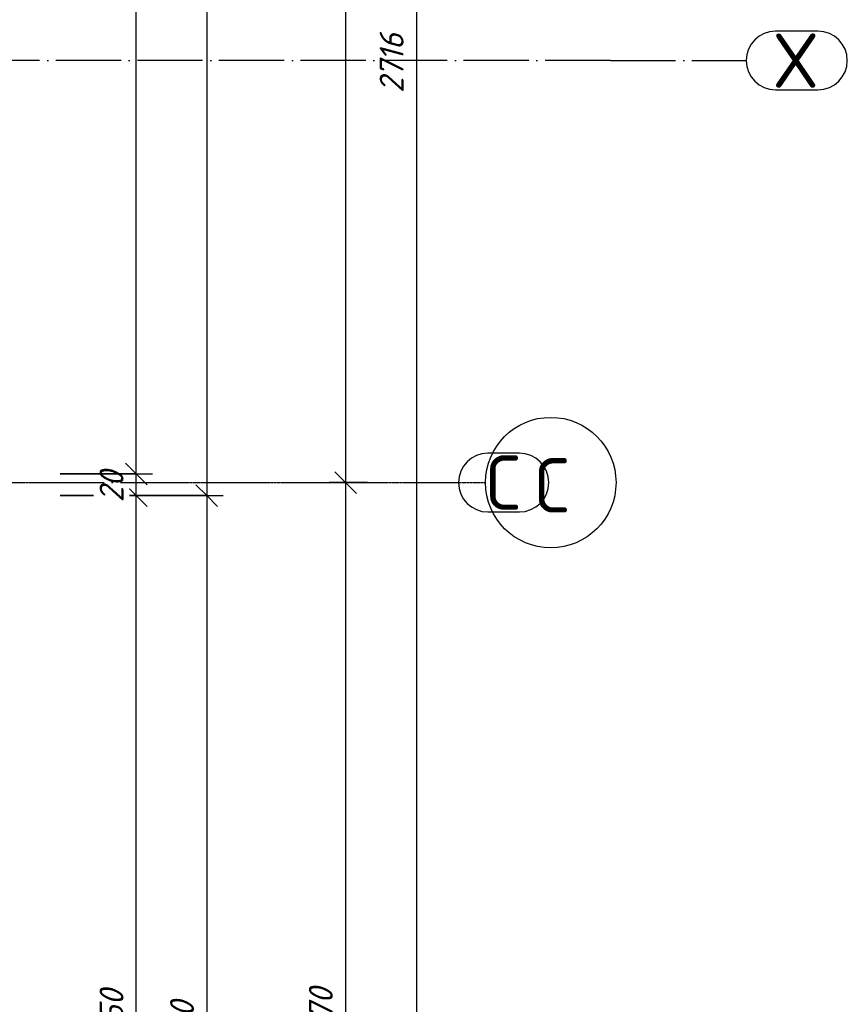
# Model space of a CAD drawing. Header units: millimetres. Extents: x -31438 to 37438, y -24900 to 14894.
# Tile 13 of 16: x 29824 to 37438, y -12760 to -3708. Entities that reach past the tile are written whole.
import ezdxf

# ---------------------------------------------------------------- set-up
doc = ezdxf.new("R2010")
doc.units = ezdxf.units.MM
doc.linetypes.add('ACAD_ISO04W100', pattern=[30, 24, -3, 0, -3])
doc.linetypes.add('Linia osi', pattern=[14, 6, -3, 2, -3])
for name, color, linetype, lineweight in [('A-ANNO-DIMS', 211, 'Continuous', 20), ('A-ANNO-DIMS-100', 211, 'Continuous', 20), ('S-GRID', 1, 'Continuous', 20), ('S-GRID-IDEN', 1, 'Continuous', 25)]:
    doc.layers.add(name, color=color, linetype=linetype, lineweight=lineweight)
doc.layers.add('AS_Siatki', color=72, linetype='Continuous')
doc.styles.add('GOST Common', font='GOST_Common.ttf', dxfattribs={"height": 500})
doc.styles.add('GOST Common_I', font='GOST_Common Italic.ttf', dxfattribs={"height": 220})
doc.dimstyles.new('Zasieczka', dxfattribs={"dimscale": 304.8, "dimtxt": 221.257299, "dimasz": 0.656168, "dimexe": 0.492126, "dimexo": 0.0625, "dimgap": 0.164042, "dimtad": 1, "dimdec": 0, "dimlfac": 0.1, "dimzin": 0, "dimdsep": 46, "dimtxsty": 'GOST Common_I', "dimblk1": 'OBLIQUE', "dimblk2": 'OBLIQUE', "dimsah": 1, "dimcen": 0.09, "dimdle": 0.492126, "dimadec": 1, "dimazin": 0, "dimtfac": 1, "dimtdec": 4, "dimtix": 1, "dimtmove": 0, "dimatfit": 3, "dimfxl": 2.296588, "dimfxlon": 1, "dimtvp": 1, "dimtfill": 1, "dimtolj": 1, "dimtzin": 0, "dimlwd": 25, "dimlwe": 25, "dimarcsym": 2})
doc.dimstyles.new('Zasieczka__BEZ_LW', dxfattribs={"dimscale": 304.8, "dimtxt": 221.257299, "dimasz": 0.656168, "dimexe": 0.492126, "dimexo": 0.0625, "dimgap": 0.164042, "dimtad": 1, "dimdec": 0, "dimlfac": 0.1, "dimzin": 0, "dimdsep": 46, "dimtxsty": 'GOST Common_I', "dimblk1": 'OBLIQUE', "dimblk2": 'OBLIQUE', "dimsah": 1, "dimcen": 0.09, "dimdle": 0.492126, "dimadec": 1, "dimazin": 0, "dimtfac": 1, "dimtdec": 4, "dimtix": 1, "dimtmove": 0, "dimatfit": 3, "dimfxl": 0.656168, "dimfxlon": 1, "dimtvp": 1, "dimtfill": 1, "dimtolj": 1, "dimtzin": 0, "dimlwd": 25, "dimlwe": 25, "dimarcsym": 2})

# ---------------------------------------------------------------- blocks, each defined once
blk = doc.blocks.new('Siatka - Oś 6mm-1781598-Fundamenty')
at = {"layer": 'S-GRID-IDEN'}
blk.add_circle((0, -0.01), 6, dxfattribs=at)
blk = doc.blocks.new('DIMBLOCK2-Fundamenty')
at = {"layer": 'A-ANNO-DIMS-100', "lineweight": 35, "transparency": 16777216}
for p, q in [((32822, 1436.1), (32722, 1536.1)), ((32822, 1436.1), (32922, 1336.1)), ((32822, -7963.9), (32722, -7863.9)), ((32822, -7963.9), (32922, -8063.9))]:
    blk.add_line(p, q, dxfattribs=at)
at = {"layer": 'A-ANNO-DIMS-100', "lineweight": 25, "transparency": 16777216}
for p, q in [((33022, 1436.1), (32672, 1436.1)), ((32822, 1436.1), (32822, -7963.9)), ((32822, 1436.1), (33022, 1436.1)), ((33022, -7963.9), (32672, -7963.9)), ((32822, -7963.9), (33022, -7963.9))]:
    blk.add_line(p, q, dxfattribs=at)
at = {"layer": 'A-ANNO-DIMS-100', "color": 0, "lineweight": 25, "transparency": 16777216, "insert": (32484.5, -3517), "char_height": 220, "width": 607.52, "attachment_point": 1, "rotation": 90, "line_spacing_factor": 1.022761, "style": 'GOST Common_I', "bg_fill": 3, "box_fill_scale": 1.25, "bg_fill_color": 256, "bg_fill_true_color": 13158600, "bg_fill_transparency": 0}
blk.add_mtext('940', dxfattribs=at)
blk = doc.blocks.new('_Oblique')
at = {"color": 0, "linetype": 'ByBlock', "lineweight": -2}
blk.add_line((-0.5, -0.5), (0.5, 0.5), dxfattribs=at)
blk = doc.blocks.new('DIMBLOCK3-Fundamenty')
at = {"layer": 'A-ANNO-DIMS-100', "lineweight": 35, "transparency": 16777216}
for p, q in [((32822, -7963.9), (32722, -7863.9)), ((32822, -7963.9), (32922, -8063.9)), ((32822, -17663.9), (32722, -17563.9)), ((32822, -17663.9), (32922, -17763.9))]:
    blk.add_line(p, q, dxfattribs=at)
at = {"layer": 'A-ANNO-DIMS-100', "lineweight": 25, "transparency": 16777216}
for p, q in [((33022, -7963.9), (32672, -7963.9)), ((32822, -7963.9), (32822, -17813.9)), ((32822, -7963.9), (33022, -7963.9)), ((33022, -17663.9), (32672, -17663.9)), ((32822, -17663.9), (33022, -17663.9))]:
    blk.add_line(p, q, dxfattribs=at)
at = {"layer": 'A-ANNO-DIMS-100', "color": 0, "lineweight": 25, "transparency": 16777216, "insert": (32484.5, -13055.8), "char_height": 220, "width": 580.519, "attachment_point": 1, "rotation": 90, "line_spacing_factor": 1.022761, "style": 'GOST Common_I', "bg_fill": 3, "box_fill_scale": 1.25, "bg_fill_color": 256, "bg_fill_true_color": 13158600, "bg_fill_transparency": 0}
blk.add_mtext('970', dxfattribs=at)
blk = doc.blocks.new('DIMBLOCK4-Fundamenty')
at = {"layer": 'A-ANNO-DIMS-100', "lineweight": 35, "transparency": 16777216}
for p, q in [((33472.9, 9496.1), (33372.9, 9596.1)), ((33472.9, 9496.1), (33572.9, 9396.1)), ((33472.9, -17663.9), (33372.9, -17563.9)), ((33472.9, -17663.9), (33572.9, -17763.9))]:
    blk.add_line(p, q, dxfattribs=at)
at = {"layer": 'A-ANNO-DIMS-100', "lineweight": 25, "transparency": 16777216}
for p, q in [((33472.9, 9646.1), (33472.9, -17813.9)), ((33672.9, 9496.1), (33322.9, 9496.1)), ((33472.9, 9496.1), (33672.9, 9496.1)), ((33672.9, -17663.9), (33322.9, -17663.9)), ((33472.9, -17663.9), (33672.9, -17663.9))]:
    blk.add_line(p, q, dxfattribs=at)
at = {"layer": 'A-ANNO-DIMS-100', "color": 0, "lineweight": 25, "transparency": 16777216, "insert": (33135.4, -4382), "char_height": 220, "width": 715.524, "attachment_point": 1, "rotation": 90, "line_spacing_factor": 1.022761, "style": 'GOST Common_I', "bg_fill": 3, "box_fill_scale": 1.25, "bg_fill_color": 256, "bg_fill_true_color": 13158600, "bg_fill_transparency": 0}
blk.add_mtext('2716', dxfattribs=at)
blk = doc.blocks.new('DIMBLOCK33-Fundamenty')
at = {"layer": 'A-ANNO-DIMS-100', "lineweight": 35, "transparency": 16777216}
for p, q in [((30896.4, -8083.9), (30796.4, -7983.9)), ((30896.4, -8083.9), (30996.4, -8183.9)), ((30896.4, -17585.2), (30796.4, -17485.2)), ((30896.4, -17585.2), (30996.4, -17685.2))]:
    blk.add_line(p, q, dxfattribs=at)
at = {"layer": 'A-ANNO-DIMS-100', "lineweight": 25, "transparency": 16777216}
for p, q in [((30196.4, -8083.9), (31046.4, -8083.9)), ((30896.4, -8083.9), (30196.4, -8083.9)), ((30896.4, -17585.2), (30896.4, -8083.9)), ((30196.4, -17585.2), (31046.4, -17585.2)), ((30896.4, -17585.2), (30196.4, -17585.2))]:
    blk.add_line(p, q, dxfattribs=at)
at = {"layer": 'A-ANNO-DIMS-100', "color": 0, "lineweight": 25, "transparency": 16777216, "insert": (30558.9, -13076.4), "char_height": 220, "width": 580.519, "attachment_point": 1, "rotation": 90, "line_spacing_factor": 1.022761, "style": 'GOST Common_I', "bg_fill": 3, "box_fill_scale": 1.25, "bg_fill_color": 256, "bg_fill_true_color": 13158600, "bg_fill_transparency": 0}
blk.add_mtext('950', dxfattribs=at)
blk = doc.blocks.new('DIMBLOCK34-Fundamenty')
at = {"layer": 'A-ANNO-DIMS-100', "lineweight": 35, "transparency": 16777216}
for p, q in [((30896.4, -7883.9), (30796.4, -7783.9)), ((30896.4, -7883.9), (30996.4, -7983.9)), ((30896.4, -8083.9), (30796.4, -7983.9)), ((30896.4, -8083.9), (30996.4, -8183.9))]:
    blk.add_line(p, q, dxfattribs=at)
at = {"layer": 'A-ANNO-DIMS-100', "lineweight": 25, "transparency": 16777216}
for p, q in [((30196.4, -7883.9), (31046.4, -7883.9)), ((30896.4, -7883.9), (30196.4, -7883.9)), ((30896.4, -8083.9), (30896.4, -7883.9)), ((30196.4, -8083.9), (31046.4, -8083.9)), ((30896.4, -8083.9), (30196.4, -8083.9))]:
    blk.add_line(p, q, dxfattribs=at)
at = {"layer": 'A-ANNO-DIMS-100', "color": 0, "lineweight": 25, "transparency": 16777216, "insert": (30558.9, -8145.1), "char_height": 220, "width": 387.013, "attachment_point": 1, "rotation": 90, "line_spacing_factor": 1.022761, "style": 'GOST Common_I', "bg_fill": 3, "box_fill_scale": 1.25, "bg_fill_color": 256, "bg_fill_true_color": 13158600, "bg_fill_transparency": 0}
blk.add_mtext('20', dxfattribs=at)
blk = doc.blocks.new('DIMBLOCK35-Fundamenty')
at = {"layer": 'A-ANNO-DIMS-100', "lineweight": 35, "transparency": 16777216}
for p, q in [((30896.4, 9414.8), (30796.4, 9514.8)), ((30896.4, 9414.8), (30996.4, 9314.8)), ((30896.4, -7883.9), (30796.4, -7783.9)), ((30896.4, -7883.9), (30996.4, -7983.9))]:
    blk.add_line(p, q, dxfattribs=at)
at = {"layer": 'A-ANNO-DIMS-100', "lineweight": 25, "transparency": 16777216}
for p, q in [((30196.4, 9414.8), (31046.4, 9414.8)), ((30896.4, 9414.8), (30196.4, 9414.8)), ((30896.4, -7883.9), (30896.4, 9414.8)), ((30196.4, -7883.9), (31046.4, -7883.9)), ((30896.4, -7883.9), (30196.4, -7883.9))]:
    blk.add_line(p, q, dxfattribs=at)
at = {"layer": 'A-ANNO-DIMS-100', "color": 0, "lineweight": 25, "transparency": 16777216, "insert": (30558.9, 467.3), "char_height": 220, "width": 715.524, "attachment_point": 1, "rotation": 90, "line_spacing_factor": 1.022761, "style": 'GOST Common_I', "bg_fill": 3, "box_fill_scale": 1.25, "bg_fill_color": 256, "bg_fill_true_color": 13158600, "bg_fill_transparency": 0}
blk.add_mtext('1730', dxfattribs=at)
blk = doc.blocks.new('DIMBLOCK37-Fundamenty')
at = {"layer": 'A-ANNO-DIMS-100', "lineweight": 35, "transparency": 16777216}
for p, q in [((31544.7, 9614.8), (31444.7, 9714.8)), ((31544.7, 9614.8), (31644.7, 9514.8)), ((31544.7, -8083.9), (31444.7, -7983.9)), ((31544.7, -8083.9), (31644.7, -8183.9))]:
    blk.add_line(p, q, dxfattribs=at)
at = {"layer": 'A-ANNO-DIMS-100', "lineweight": 25, "transparency": 16777216}
for p, q in [((31544.7, 9764.8), (31544.7, -8083.9)), ((30844.7, 9614.8), (31694.7, 9614.8)), ((31544.7, 9614.8), (30844.7, 9614.8)), ((30844.7, -8083.9), (31694.7, -8083.9)), ((31544.7, -8083.9), (30844.7, -8083.9))]:
    blk.add_line(p, q, dxfattribs=at)
at = {"layer": 'A-ANNO-DIMS-100', "color": 0, "lineweight": 25, "transparency": 16777216, "insert": (31207.2, 467.3), "char_height": 220, "width": 715.524, "attachment_point": 1, "rotation": 90, "line_spacing_factor": 1.022761, "style": 'GOST Common_I', "bg_fill": 3, "box_fill_scale": 1.25, "bg_fill_color": 256, "bg_fill_true_color": 13158600, "bg_fill_transparency": 0}
blk.add_mtext('1770', dxfattribs=at)
blk = doc.blocks.new('DIMBLOCK38-Fundamenty')
at = {"layer": 'A-ANNO-DIMS-100', "lineweight": 35, "transparency": 16777216}
for p, q in [((31544.7, -8083.9), (31444.7, -7983.9)), ((31544.7, -8083.9), (31644.7, -8183.9)), ((31544.7, -17785.2), (31444.7, -17685.2)), ((31544.7, -17785.2), (31644.7, -17885.2))]:
    blk.add_line(p, q, dxfattribs=at)
at = {"layer": 'A-ANNO-DIMS-100', "lineweight": 25, "transparency": 16777216}
for p, q in [((30844.7, -8083.9), (31694.7, -8083.9)), ((31544.7, -8083.9), (30844.7, -8083.9)), ((31544.7, -8083.9), (31544.7, -17935.2)), ((30844.7, -17785.2), (31694.7, -17785.2)), ((31544.7, -17785.2), (30844.7, -17785.2))]:
    blk.add_line(p, q, dxfattribs=at)
at = {"layer": 'A-ANNO-DIMS-100', "color": 0, "lineweight": 25, "transparency": 16777216, "insert": (31207.2, -13176.4), "char_height": 220, "width": 580.519, "attachment_point": 1, "rotation": 90, "line_spacing_factor": 1.022761, "style": 'GOST Common_I', "bg_fill": 3, "box_fill_scale": 1.25, "bg_fill_color": 256, "bg_fill_true_color": 13158600, "bg_fill_transparency": 0}
blk.add_mtext('970', dxfattribs=at)
blk = doc.blocks.new('A$Cf25111cd')
at = {"layer": 'AS_Siatki', "color": 20, "linetype": 'Continuous', "ltscale": 0.25}
for p, q in [((-43.142, 33.524), (-47.042, 33.524)), ((-47.042, 28.124), (-43.142, 28.124)), ((-70.61, -5.276), (-73.51, -5.276)), ((-73.51, -10.676), (-70.61, -10.676))]:
    blk.add_line(p, q, dxfattribs=at)
at = {"layer": 'AS_Siatki', "color": 20, "linetype": 'ACAD_ISO04W100', "ltscale": 0.25}
for p, q in [((-62.242, 30.824), (-704.545, 30.824)), ((-62.242, 30.824), (-62.243, 30.824)), ((-62.242, 30.824), (-49.742, 30.824)), ((-707.4, -7.976), (-88.71, -7.976)), ((-88.71, -7.976), (-88.711, -7.976)), ((-88.71, -7.976), (-76.21, -7.976))]:
    blk.add_line(p, q, dxfattribs=at)
at = {"layer": 'AS_Siatki', "color": 20, "linetype": 'Continuous', "ltscale": 0.25}
for centre, start, end in [((-47.042, 30.824), 90, 270), ((-43.142, 30.824), 270, 90), ((-73.51, -7.976), 90, 270), ((-70.61, -7.976), 270, 90)]:
    blk.add_arc(centre, 2.7, start, end, dxfattribs=at)
at = {"layer": 'AS_Siatki', "color": 20, "style": 'GOST Common'}
for s, p in [('X', (-47.342, 28.324)), ('C', (-73.81, -10.476))]:
    blk.add_text(s, height=5, dxfattribs=at).set_placement(p)

msp = doc.modelspace()

# ---------------------------------------------------------------- linework, layer by layer
at = {"layer": 'S-GRID', "linetype": 'Linia osi', "lineweight": 25}
msp.add_line((-26976.3, -7963.9), (34110.5, -7963.9), dxfattribs=at)

# ---------------------------------------------------------------- block references
at = {"layer": 'S-GRID-IDEN', "xscale": 99.99999999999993, "yscale": 99.99999999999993, "zscale": 99.99999999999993, "rotation": 269.9999999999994}
msp.add_blockref('Siatka - Oś 6mm-1781598-Fundamenty', (34710.5, -7963.9), dxfattribs=at)

# ---------------------------------------------------------------- texts
at = {"layer": 'S-GRID-IDEN', "lineweight": 20, "insert": (34549.7, -7739.2), "char_height": 500, "width": 432.911, "attachment_point": 1, "style": 'GOST Common'}
msp.add_mtext('\\fGOST Common|b0|i0|c238|p34|;C', dxfattribs=at)

# ---------------------------------------------------------------- next in the draw order: dimensions: what is measured, and where the dimension line sits
at = {"layer": 'A-ANNO-DIMS', "lineweight": 25}
for base, p1, p2, dimstyle, override, picture, middle in [((33472.9, -17663.9), (33672.9, 9496.1), (33672.9, -17663.9), 'Zasieczka__BEZ_LW', {"dimpost": '<>', "dimfxl": 27160}, 'DIMBLOCK4-Fundamenty', (33311.5, -4083.9)), ((32822, -7963.9), (33022, 1436.1), (33022, -7963.9), 'Zasieczka__BEZ_LW', {"dimpost": '<>', "dimfxl": 9400}, 'DIMBLOCK2-Fundamenty', (32662, -3263.9)), ((30896.4, -8083.9), (30196.4, -17585.2), (30196.4, -8083.9), 'Zasieczka', {"dimpost": '<>', "dimfxl": 9501.297442}, 'DIMBLOCK33-Fundamenty', (30736.4, -12834.5))]:
    dim = msp.add_linear_dim(base=base, p1=p1, p2=p2, angle=90, dimstyle=dimstyle, override=override, dxfattribs=at)
    dim.commit()
    dim.dimension.update_dxf_attribs({"geometry": picture, "text_midpoint": middle})

# ---------------------------------------------------------------- next in the draw order: dimensions: what is measured, and where the dimension line sits
for base, p1, p2, dimstyle, override, picture, middle in [((30896.4, -7883.9), (30196.4, -8083.9), (30196.4, -7883.9), 'Zasieczka', {"dimpost": '<>', "dimfxl": 200}, 'DIMBLOCK34-Fundamenty', (30736.4, -7983.9)), ((32822, -17663.9), (33022, -7963.9), (33022, -17663.9), 'Zasieczka__BEZ_LW', {"dimpost": '<>', "dimfxl": 9700}, 'DIMBLOCK3-Fundamenty', (32660.6, -12813.9))]:
    dim = msp.add_linear_dim(base=base, p1=p1, p2=p2, angle=90, dimstyle=dimstyle, override=override, dxfattribs=at)
    dim.commit()
    dim.dimension.update_dxf_attribs({"geometry": picture, "text_midpoint": middle})

# ---------------------------------------------------------------- next in the draw order: dimensions: what is measured, and where the dimension line sits
dim = msp.add_linear_dim(base=(30896.4, 9414.8), p1=(30196.4, -7883.9), p2=(30196.4, 9414.8), angle=90, dimstyle='Zasieczka', override={"dimpost": '<>', "dimfxl": 17298.702559}, dxfattribs=at)
dim.commit()
dim.dimension.update_dxf_attribs({"geometry": 'DIMBLOCK35-Fundamenty', "text_midpoint": (30735, 765.5)})

# ---------------------------------------------------------------- next in the draw order: dimensions: what is measured, and where the dimension line sits
dim = msp.add_linear_dim(base=(31544.7, -8083.9), p1=(30844.7, 9614.8), p2=(30844.7, -8083.9), angle=90, dimstyle='Zasieczka', override={"dimpost": '<>', "dimfxl": 17698.702559}, dxfattribs=at)
dim.commit()
dim.dimension.update_dxf_attribs({"geometry": 'DIMBLOCK37-Fundamenty', "text_midpoint": (31383.3, 765.5)})

# ---------------------------------------------------------------- next in the draw order: dimensions: what is measured, and where the dimension line sits
dim = msp.add_linear_dim(base=(31544.7, -17785.2), p1=(30844.7, -8083.9), p2=(30844.7, -17785.2), angle=90, dimstyle='Zasieczka', override={"dimpost": '<>', "dimfxl": 9701.297442}, dxfattribs=at)
dim.commit()
dim.dimension.update_dxf_attribs({"geometry": 'DIMBLOCK38-Fundamenty', "text_midpoint": (31383.3, -12934.5)})

# ---------------------------------------------------------------- next in the draw order: block references
at = {"xscale": 100, "yscale": 100, "zscale": 100}
msp.add_blockref('A$Cf25111cd', (41481.7, -7166.3), dxfattribs=at)

doc.saveas('drawing.dxf')
